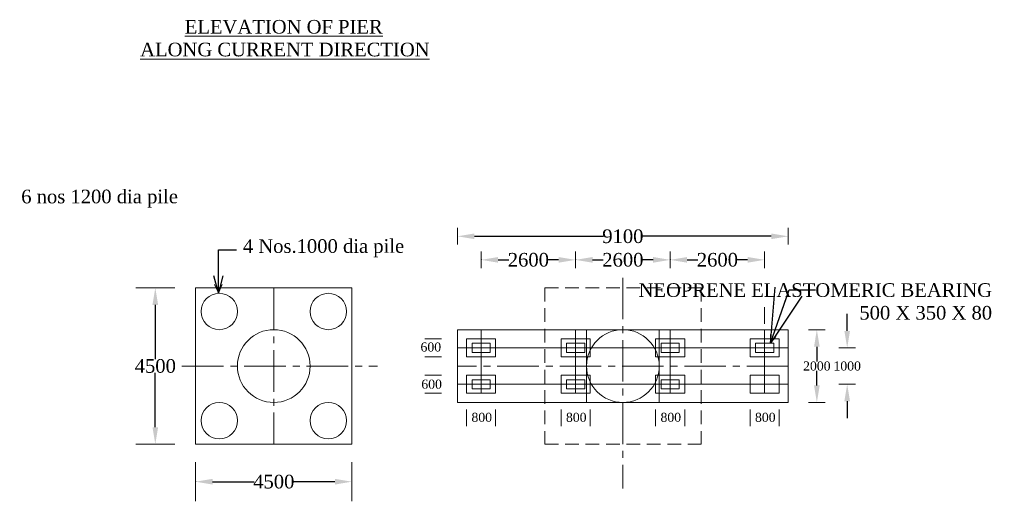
# Model space of a CAD drawing. Header units: millimetres. Extents: x -20950785 to 389010297, y -11535949 to 14056629.
# Tile 116 of 256: x 11293172 to 11347325, y -1600387 to -1573910. Entities that reach past the tile are written whole.
import ezdxf

# ---------------------------------------------------------------- set-up
doc = ezdxf.new("R2010")
doc.units = ezdxf.units.MM
doc.header["$LTSCALE"] = 60
doc.header["$MEASUREMENT"] = 0
doc.linetypes.add('CENTER2', pattern=[28.575, 19.05, -3.175, 3.175, -3.175])
doc.linetypes.add('HIDDEN', pattern=[0.375, 0.25, -0.125])
doc.styles.add('style1', font='txt.shx', dxfattribs={"height": 1})
doc.dimstyles.get("Standard").update_dxf_attribs({"dimtxt": 400, "dimasz": 215, "dimexe": 0.18, "dimexo": 0.0625, "dimgap": 0.09, "dimtad": 0, "dimtih": 1, "dimtoh": 1, "dimdec": 0, "dimzin": 4, "dimdsep": 46, "dimtxsty": 'Standard', "dimblk": 'OPEN90', "dimcen": 0, "dimadec": 0, "dimazin": 1, "dimtfac": 1, "dimtdec": 0, "dimtix": 1, "dimtofl": 0, "dimtmove": 0, "dimatfit": 3, "dimldrblk": 'OPEN30', "dimfxl": 1, "dimtolj": 1, "dimtzin": 0, "dimarcsym": 0})

# ---------------------------------------------------------------- blocks, each defined once
blk = doc.blocks.new('*D610')
at = {"color": 0, "linetype": 'Continuous', "lineweight": -2, "transparency": 16777216}
for p, q in [((11337015, -1590952), (11337016, -1590952)), ((11337015, -1591887), (11337015, -1592697)), ((11337015, -1594016), (11337015, -1593206)), ((11337015, -1594951), (11337016, -1594951))]:
    blk.add_line(p, q, dxfattribs=at)
at = {"color": 0, "linetype": 'Continuous', "lineweight": 9, "transparency": 16777216}
for points in [[(11336860, -1591887), (11337171, -1591887), (11337015, -1590952)], [(11336860, -1594016), (11337171, -1594016), (11337015, -1594951)]]:
    blk.add_solid(points, dxfattribs=at)
at = {"layer": 'Defpoints', "color": 0, "linetype": 'Continuous', "lineweight": 9, "transparency": 16777216}
for p in [(11337015, -1590952), (11337015, -1594951), (11337015, -1594951)]:
    blk.add_point(p, dxfattribs=at)
at = {"color": 0, "linetype": 'Continuous', "lineweight": 9, "transparency": 16777216, "insert": (11337015, -1592951), "char_height": 500, "attachment_point": 5}
blk.add_mtext('\\A1;{\\fTimes New Roman|b0|i0|c0|p18;2000}', dxfattribs=at)
blk = doc.blocks.new('*D611')
at = {"color": 0, "linetype": 'Continuous', "lineweight": -2, "transparency": 16777216}
for p, q in [((11338684, -1591016), (11338684, -1590081)), ((11338684, -1591951), (11338684, -1591951)), ((11338684, -1593951), (11338684, -1593951)), ((11338684, -1594886), (11338684, -1595821))]:
    blk.add_line(p, q, dxfattribs=at)
at = {"color": 0, "linetype": 'Continuous', "lineweight": 9, "transparency": 16777216}
for points in [[(11338528, -1591016), (11338840, -1591016), (11338684, -1591951)], [(11338528, -1594886), (11338840, -1594886), (11338684, -1593951)]]:
    blk.add_solid(points, dxfattribs=at)
at = {"layer": 'Defpoints', "color": 0, "linetype": 'Continuous', "lineweight": 9, "transparency": 16777216}
for p in [(11338684, -1591951), (11338684, -1593951), (11338684, -1593951)]:
    blk.add_point(p, dxfattribs=at)
at = {"color": 0, "linetype": 'Continuous', "lineweight": 9, "transparency": 16777216, "insert": (11338684, -1592951), "char_height": 500, "attachment_point": 5}
blk.add_mtext('\\A1;{\\fTimes New Roman|b0|i0|c0|p18;1000}', dxfattribs=at)
blk = doc.blocks.new('*D575')
at = {"color": 0, "linetype": 'Continuous', "lineweight": -2, "transparency": 16777216}
for p, q in [((11318548, -1587096), (11318548, -1587113)), ((11319483, -1587113), (11320072, -1587113)), ((11322812, -1587113), (11322224, -1587113)), ((11323747, -1587113), (11323747, -1587113))]:
    blk.add_line(p, q, dxfattribs=at)
at = {"color": 0, "linetype": 'Continuous', "lineweight": 9, "transparency": 16777216}
for points in [[(11319483, -1586957), (11319483, -1587269), (11318548, -1587113)], [(11322812, -1586957), (11322812, -1587269), (11323747, -1587113)]]:
    blk.add_solid(points, dxfattribs=at)
at = {"layer": 'Defpoints', "color": 0, "linetype": 'Continuous', "lineweight": 9, "transparency": 16777216}
for p in [(11318548, -1587096), (11318548, -1587113), (11323747, -1587113)]:
    blk.add_point(p, dxfattribs=at)
at = {"color": 0, "linetype": 'Continuous', "lineweight": 9, "transparency": 16777216, "insert": (11321148, -1587113), "char_height": 500, "attachment_point": 5}
blk.add_mtext('\\A1;{\\fTimes New Roman|b0|i0|c0|p18;\\H1.5x;2600}', dxfattribs=at)
blk = doc.blocks.new('*D576')
at = {"color": 0, "linetype": 'Continuous', "lineweight": -2, "transparency": 16777216}
for p, q in [((11323747, -1587096), (11323747, -1587113)), ((11324682, -1587113), (11325270, -1587113)), ((11328010, -1587113), (11327422, -1587113)), ((11328945, -1587113), (11328945, -1587113))]:
    blk.add_line(p, q, dxfattribs=at)
at = {"color": 0, "linetype": 'Continuous', "lineweight": 9, "transparency": 16777216}
for points in [[(11324682, -1586957), (11324682, -1587269), (11323747, -1587113)], [(11328010, -1586957), (11328010, -1587269), (11328945, -1587113)]]:
    blk.add_solid(points, dxfattribs=at)
at = {"layer": 'Defpoints', "color": 0, "linetype": 'Continuous', "lineweight": 9, "transparency": 16777216}
for p in [(11323747, -1587096), (11323747, -1587113), (11328945, -1587113)]:
    blk.add_point(p, dxfattribs=at)
at = {"color": 0, "linetype": 'Continuous', "lineweight": 9, "transparency": 16777216, "insert": (11326346, -1587113), "char_height": 500, "attachment_point": 5}
blk.add_mtext('\\A1;{\\fTimes New Roman|b0|i0|c0|p18;\\H1.5x;2600}', dxfattribs=at)
blk = doc.blocks.new('*D577')
at = {"color": 0, "linetype": 'Continuous', "lineweight": -2, "transparency": 16777216}
for p, q in [((11328945, -1587096), (11328945, -1587113)), ((11329880, -1587113), (11330469, -1587113)), ((11333209, -1587113), (11332620, -1587113)), ((11334144, -1587113), (11334144, -1587113))]:
    blk.add_line(p, q, dxfattribs=at)
at = {"color": 0, "linetype": 'Continuous', "lineweight": 9, "transparency": 16777216}
for points in [[(11329880, -1586957), (11329880, -1587269), (11328945, -1587113)], [(11333209, -1586957), (11333209, -1587269), (11334144, -1587113)]]:
    blk.add_solid(points, dxfattribs=at)
at = {"layer": 'Defpoints', "color": 0, "linetype": 'Continuous', "lineweight": 9, "transparency": 16777216}
for p in [(11328945, -1587096), (11328945, -1587113), (11334144, -1587113)]:
    blk.add_point(p, dxfattribs=at)
at = {"color": 0, "linetype": 'Continuous', "lineweight": 9, "transparency": 16777216, "insert": (11331545, -1587113), "char_height": 500, "attachment_point": 5}
blk.add_mtext('\\A1;{\\fTimes New Roman|b0|i0|c0|p18;\\H1.5x;2600}', dxfattribs=at)
blk = doc.blocks.new('*D578')
at = {"color": 0, "linetype": 'Continuous', "lineweight": -2, "transparency": 16777216}
for p, q in [((11317249, -1585802), (11317249, -1585819)), ((11318184, -1585819), (11325280, -1585819)), ((11334508, -1585819), (11327412, -1585819)), ((11335443, -1585819), (11335443, -1585819))]:
    blk.add_line(p, q, dxfattribs=at)
at = {"color": 0, "linetype": 'Continuous', "lineweight": 9, "transparency": 16777216}
for points in [[(11318184, -1585663), (11318184, -1585974), (11317249, -1585819)], [(11334508, -1585663), (11334508, -1585974), (11335443, -1585819)]]:
    blk.add_solid(points, dxfattribs=at)
at = {"layer": 'Defpoints', "color": 0, "linetype": 'Continuous', "lineweight": 9, "transparency": 16777216}
for p in [(11317249, -1585802), (11317249, -1585819), (11335443, -1585819)]:
    blk.add_point(p, dxfattribs=at)
at = {"color": 0, "linetype": 'Continuous', "lineweight": 9, "transparency": 16777216, "insert": (11326346, -1585819), "char_height": 500, "attachment_point": 5}
blk.add_mtext('\\A1;{\\fTimes New Roman|b0|i0|c0|p18;\\H1.5x;9100}', dxfattribs=at)
blk = doc.blocks.new('*D580')
at = {"color": 0, "linetype": 'Continuous', "lineweight": -2, "transparency": 16777216}
for p, q in [((11300631, -1588652), (11300631, -1588652)), ((11300631, -1589587), (11300631, -1592570)), ((11300631, -1596315), (11300631, -1593333)), ((11300631, -1597250), (11300631, -1597250))]:
    blk.add_line(p, q, dxfattribs=at)
at = {"color": 0, "linetype": 'Continuous', "lineweight": 9, "transparency": 16777216}
for points in [[(11300475, -1589587), (11300787, -1589587), (11300631, -1588652)], [(11300475, -1596315), (11300787, -1596315), (11300631, -1597250)]]:
    blk.add_solid(points, dxfattribs=at)
at = {"layer": 'Defpoints', "color": 0, "linetype": 'Continuous', "lineweight": 9, "transparency": 16777216}
for p in [(11300631, -1588652), (11300631, -1597250), (11300631, -1597250)]:
    blk.add_point(p, dxfattribs=at)
at = {"color": 0, "linetype": 'Continuous', "lineweight": 9, "transparency": 16777216, "insert": (11300631, -1592951), "char_height": 500, "attachment_point": 5}
blk.add_mtext('\\A1;{\\fTimes New Roman|b0|i0|c0|p18;\\H1.5x;4500}', dxfattribs=at)
blk = doc.blocks.new('*D581')
at = {"color": 0, "linetype": 'Continuous', "lineweight": -2, "transparency": 16777216}
for p, q in [((11302849, -1599292), (11302849, -1599309)), ((11303784, -1599309), (11306069, -1599309)), ((11310511, -1599309), (11308227, -1599309)), ((11311446, -1599309), (11311446, -1599309))]:
    blk.add_line(p, q, dxfattribs=at)
at = {"color": 0, "linetype": 'Continuous', "lineweight": 9, "transparency": 16777216}
for points in [[(11303784, -1599153), (11303784, -1599465), (11302849, -1599309)], [(11310511, -1599153), (11310511, -1599465), (11311446, -1599309)]]:
    blk.add_solid(points, dxfattribs=at)
at = {"layer": 'Defpoints', "color": 0, "linetype": 'Continuous', "lineweight": 9, "transparency": 16777216}
for p in [(11302849, -1599292), (11302849, -1599309), (11311446, -1599309)]:
    blk.add_point(p, dxfattribs=at)
at = {"color": 0, "linetype": 'Continuous', "lineweight": 9, "transparency": 16777216, "insert": (11307148, -1599309), "char_height": 500, "attachment_point": 5}
blk.add_mtext('\\A1;{\\fTimes New Roman|b0|i0|c0|p18;\\H1.5x;4500}', dxfattribs=at)

msp = doc.modelspace()

# ---------------------------------------------------------------- linework, layer by layer
at = {"linetype": 'Continuous', "lineweight": 9}
for p, q in [((11317248.82, -1585361.34), (11317248.82, -1586276.21)), ((11335443.32, -1585361.34), (11335443.32, -1586276.21)), ((11318548.43, -1586655.62), (11318548.43, -1587570.49)), ((11323746.86, -1586655.62), (11323746.86, -1587570.49)), ((11328945.29, -1586655.62), (11328945.29, -1587570.49)), ((11334143.71, -1586655.62), (11334143.71, -1587570.49)), ((11301708.43, -1588652.48), (11299553.33, -1588652.48)), ((11302849.08, -1588652.48), (11302849.08, -1597249.88)), ((11302849.08, -1588652.48), (11311446.48, -1588652.48)), ((11311446.48, -1588652.48), (11311446.48, -1597249.88)), ((11334143.71, -1589709.08), (11334143.71, -1590623.94)), ((11317248.82, -1590951.79), (11335443.32, -1590951.79)), ((11317248.82, -1590951.79), (11317248.82, -1594950.58)), ((11318548.43, -1590951.79), (11318548.43, -1594450.73)), ((11323746.86, -1590951.79), (11323746.86, -1594450.73)), ((11324346.68, -1594950.58), (11324346.68, -1590951.79)), ((11328345.47, -1594950.58), (11328345.47, -1590951.79)), ((11328945.29, -1590951.79), (11328945.29, -1594450.73)), ((11334143.71, -1590951.79), (11334143.71, -1594450.73)), ((11335443.32, -1590951.79), (11335443.32, -1594950.58)), ((11337472.82, -1590951.79), (11336557.95, -1590951.79)), ((11316364.82, -1591451.64), (11315449.96, -1591451.64)), ((11317248.82, -1591951.48), (11335443.32, -1591951.48)), ((11339141.64, -1591951.48), (11338226.77, -1591951.48)), ((11316364.82, -1592451.33), (11315449.96, -1592451.33)), ((11324346.68, -1592951.18), (11324346.68, -1594950.58)), ((11316364.82, -1593451.03), (11315449.96, -1593451.03)), ((11317248.82, -1593950.88), (11335443.32, -1593950.88)), ((11339141.64, -1593950.88), (11338226.77, -1593950.88)), ((11316364.82, -1594450.73), (11315449.96, -1594450.73)), ((11317248.82, -1594950.58), (11335443.32, -1594950.58)), ((11317748.67, -1595345.73), (11317748.67, -1596260.59)), ((11319348.19, -1595345.73), (11319348.19, -1596260.59)), ((11322947.1, -1595345.73), (11322947.1, -1596260.59)), ((11324546.62, -1595345.73), (11324546.62, -1596260.59)), ((11328145.53, -1595345.73), (11328145.53, -1596260.59)), ((11329745.05, -1595345.73), (11329745.05, -1596260.59)), ((11333343.96, -1595345.73), (11333343.96, -1596260.59)), ((11334943.47, -1595345.73), (11334943.47, -1596260.59)), ((11337472.82, -1594950.58), (11336557.95, -1594950.58)), ((11301708.43, -1597249.88), (11299553.33, -1597249.88)), ((11302849.08, -1597249.88), (11311446.48, -1597249.88)), ((11302849.08, -1598231.46), (11302849.08, -1600386.56)), ((11311446.48, -1598231.46), (11311446.48, -1600386.56))]:
    msp.add_line(p, q, dxfattribs=at)
at = {"linetype": 'CENTER2', "lineweight": 9, "ltscale": 2}
for p, q in [((11326346.07, -1588092.79), (11326346.07, -1599674.83)), ((11307147.78, -1588652.48), (11307147.78, -1597249.88)), ((11302095.06, -1592951.18), (11312846.39, -1592951.18)), ((11335443.32, -1592951.18), (11317248.82, -1592951.18))]:
    msp.add_line(p, q, dxfattribs=at)
at = {"linetype": 'Continuous', "lineweight": 9, "ltscale": 2}
for p, q in [((11304099.95, -1588922.9), (11303895.09, -1588466.62)), ((11304099.95, -1588922.9), (11304304.81, -1588466.62)), ((11334471.87, -1591701.56), (11334471.87, -1591222.02)), ((11334471.87, -1591701.56), (11334766.85, -1591323.48))]:
    msp.add_line(p, q, dxfattribs=at)
at = {"linetype": 'HIDDEN', "lineweight": 9, "ltscale": 50}
for p, q in [((11322047.37, -1588652.48), (11322047.37, -1597249.88)), ((11322047.37, -1588652.48), (11330644.77, -1588652.48)), ((11330644.77, -1588652.48), (11330644.77, -1597249.88)), ((11322047.37, -1597249.88), (11330644.77, -1597249.88))]:
    msp.add_line(p, q, dxfattribs=at)
at = {"linetype": 'Continuous', "lineweight": 9}
for points in [[(11317748.67, -1591451.64), (11319348.19, -1591451.64), (11319348.19, -1592451.33), (11317748.67, -1592451.33)], [(11322947.1, -1591451.64), (11324546.62, -1591451.64), (11324546.62, -1592451.33), (11322947.1, -1592451.33)], [(11328145.53, -1591451.64), (11329745.05, -1591451.64), (11329745.05, -1592451.33), (11328145.53, -1592451.33)], [(11333343.96, -1591451.64), (11334943.47, -1591451.64), (11334943.47, -1592451.33), (11333343.96, -1592451.33)], [(11318048.58, -1591701.56), (11319048.28, -1591701.56), (11319048.28, -1592201.41), (11318048.58, -1592201.41)], [(11323247.01, -1591701.56), (11324246.71, -1591701.56), (11324246.71, -1592201.41), (11323247.01, -1592201.41)], [(11328445.44, -1591701.56), (11329445.14, -1591701.56), (11329445.14, -1592201.41), (11328445.44, -1592201.41)], [(11333643.87, -1591701.56), (11334643.56, -1591701.56), (11334643.56, -1592201.41), (11333643.87, -1592201.41)], [(11317748.67, -1593451.03), (11319348.19, -1593451.03), (11319348.19, -1594450.73), (11317748.67, -1594450.73)], [(11318048.58, -1593700.95), (11319048.28, -1593700.95), (11319048.28, -1594200.8), (11318048.58, -1594200.8)], [(11322947.1, -1593451.03), (11324546.62, -1593451.03), (11324546.62, -1594450.73), (11322947.1, -1594450.73)], [(11323247.01, -1593700.95), (11324246.71, -1593700.95), (11324246.71, -1594200.8), (11323247.01, -1594200.8)], [(11328145.53, -1593451.03), (11329745.05, -1593451.03), (11329745.05, -1594450.73), (11328145.53, -1594450.73)], [(11328445.44, -1593700.95), (11329445.14, -1593700.95), (11329445.14, -1594200.8), (11328445.44, -1594200.8)], [(11333343.96, -1593451.03), (11334943.47, -1593451.03), (11334943.47, -1594450.73), (11333343.96, -1594450.73)]]:
    msp.add_lwpolyline(points, close=True, dxfattribs=at)
for centre in [(11304148.69, -1589952.09), (11310146.87, -1589952.09), (11304148.69, -1595950.27), (11310146.87, -1595950.27)]:
    msp.add_circle(centre, 999.7, dxfattribs=at)
at = {"linetype": 'Continuous', "lineweight": 9, "ltscale": 2000}
msp.add_circle((11307147.78, -1592951.18), 1999.4, dxfattribs=at)
at = {"linetype": 'Continuous', "lineweight": 9, "ltscale": 1000}
msp.add_circle((11326346.07, -1592951.18), 1999.4, dxfattribs=at)

# ---------------------------------------------------------------- texts
at = {"linetype": 'Continuous', "lineweight": 9, "char_height": 750, "width": 22678.6984, "attachment_point": 1, "style": 'style1'}
for insert in [(10046282.47, -1573923.48), (11296226.84, -1573923.48)]:
    msp.add_mtext('\\pi6024.46095;{\\fTimes New Roman|b0|i0|c0|p18;\\LELEVATION OF PIER \\P\\pi3569.25186;ALONG CURRENT DIRECTION  }', dxfattribs=dict(at, insert=insert))
at = {"linetype": 'Continuous', "lineweight": 9, "attachment_point": 4, "rotation": 0.023016}
for s, insert, char_height in [('{\\fTimes New Roman|b0|i0|c0|p18;6 nos 1200 dia pile}', (11293256.33, -1583753.49), 750), ('{\\fTimes New Roman|b0|i0|c0|p18;4 Nos.1000 dia pile}', (11305446.23, -1586476.71), 750), ('{\\fTimes New Roman|b0|i0|c0|p18;600}', (11315217.58, -1591908.25), 500), ('{\\fTimes New Roman|b0|i0|c0|p18;600}', (11315261.56, -1593951.09), 500), ('{\\fTimes New Roman|b0|i0|c0|p18;800}', (11318017.97, -1595773.25), 500), ('{\\fTimes New Roman|b0|i0|c0|p18;800}', (11323216.4, -1595773.25), 500), ('{\\fTimes New Roman|b0|i0|c0|p18;800}', (11328414.83, -1595773.25), 500), ('{\\fTimes New Roman|b0|i0|c0|p18;800}', (11333613.26, -1595773.25), 500)]:
    msp.add_mtext(s, dxfattribs=dict(at, insert=insert, char_height=char_height))
at = {"linetype": 'Continuous', "lineweight": 9, "insert": (11346653.77, -1589403.94), "char_height": 750, "attachment_point": 6}
msp.add_mtext('{\\fTimes New Roman|b0|i0|c0|p18;NEOPRENE ELASTOMERIC BEARING\\P 500 X 350 X 80 }', dxfattribs=at)

# ---------------------------------------------------------------- dimensions: what is measured, and where the dimension line sits
at = {"linetype": 'Continuous', "lineweight": 9}
for base, p1, p2, text, picture, middle in [((11317248.82, -1585818.59), (11335443.32, -1585818.59), (11317248.82, -1585802.04), '{\\fTimes New Roman|b0|i0|c0|p18;\\H1.5x;9100}', '*D578', (11326346.07, -1585818.59)), ((11318548.43, -1587112.88), (11323746.86, -1587112.88), (11318548.43, -1587096.32), '{\\fTimes New Roman|b0|i0|c0|p18;\\H1.5x;2600}', '*D575', (11321147.65, -1587112.88)), ((11323746.86, -1587112.88), (11328945.29, -1587112.88), (11323746.86, -1587096.32), '{\\fTimes New Roman|b0|i0|c0|p18;\\H1.5x;2600}', '*D576', (11326346.07, -1587112.88)), ((11328945.29, -1587112.88), (11334143.71, -1587112.88), (11328945.29, -1587096.32), '{\\fTimes New Roman|b0|i0|c0|p18;\\H1.5x;2600}', '*D577', (11331544.5, -1587112.88)), ((11302849.08, -1599308.83), (11311446.48, -1599308.83), (11302849.08, -1599292.27), '{\\fTimes New Roman|b0|i0|c0|p18;\\H1.5x;4500}', '*D581', (11307147.78, -1599308.83))]:
    dim = msp.add_linear_dim(base=base, p1=p1, p2=p2, text=text, dimstyle='Standard', override={"dimtxt": 500, "dimasz": 935, "dimfxl": 300}, dxfattribs=at)
    dim.commit()
    dim.dimension.update_dxf_attribs({"geometry": picture, "text_midpoint": middle})
for base, p1, p2, angle, text, picture, middle in [((11300630.88, -1597249.88), (11300630.88, -1588652.48), (11300630.88, -1597249.88), 270, '{\\fTimes New Roman|b0|i0|c0|p18;\\H1.5x;4500}', '*D580', (11300630.88, -1592951.18)), ((11338684.21, -1593950.88), (11338684.21, -1591951.48), (11338684.21, -1593950.88), 90, '{\\fTimes New Roman|b0|i0|c0|p18;1000}', '*D611', (11338684.21, -1592951.18)), ((11337015.39, -1594950.58), (11337015.39, -1590951.79), (11337015.39, -1594950.58), 90, '{\\fTimes New Roman|b0|i0|c0|p18;2000}', '*D610', (11337015.39, -1592951.18))]:
    dim = msp.add_linear_dim(base=base, p1=p1, p2=p2, angle=angle, text=text, dimstyle='Standard', override={"dimtxt": 500, "dimasz": 935, "dimfxl": 300}, dxfattribs=at)
    dim.commit()
    dim.dimension.update_dxf_attribs({"geometry": picture, "text_midpoint": middle})

# ---------------------------------------------------------------- leaders
for points, override in [([(11304099.95, -1588922.9), (11304099.95, -1586571.11), (11305102.15, -1586571.11)], {"dimtxt": 500, "dimasz": 935, "dimfxl": 300}), ([(11334471.87, -1591701.56), (11335483.76, -1588759.63), (11336947.52, -1588759.63)], {"dimtxt": 500, "dimasz": 3000, "dimfxl": 300})]:
    msp.add_leader(points, dimstyle='Standard', override=override, dxfattribs=at)

doc.saveas('drawing.dxf')
